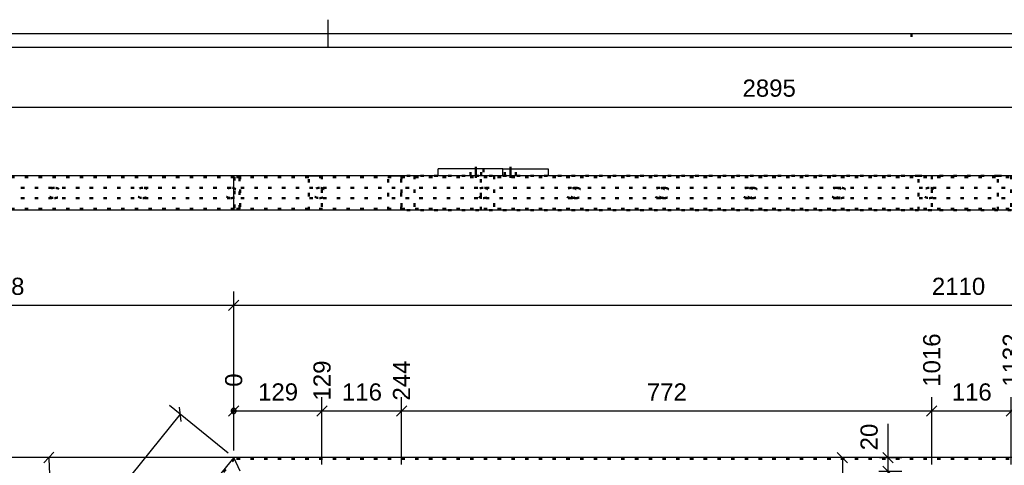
# Model space of a CAD drawing. Header units: millimetres. Extents: x -34 to 386, y -803 to -506.
# Tile 4 of 7: x 46 to 189, y -574 to -509. Entities that reach past the tile are written whole.
import ezdxf

# ---------------------------------------------------------------- set-up
doc = ezdxf.new("R2010")
doc.units = ezdxf.units.MM
doc.linetypes.add('DOT', pattern=[2, 0.5, -1.5])
doc.linetypes.add('STRICHPUNKT2', pattern=[18.5, 10, -4, 0.5, -4])
doc.layers.get('0').update_dxf_attribs({"linetype": 'CONTINUOUS'})
doc.layers.add('DIM49', color=4, linetype='CONTINUOUS')
doc.layers.add('TXT_DIM49', color=2, linetype='CONTINUOUS')
doc.layers.add('LE_ALL', color=7, linetype='CONTINUOUS', lineweight=50)
doc.styles.add('ARIAL', font='arial.ttf')

# ---------------------------------------------------------------- blocks, each defined once
blk = doc.blocks.new('DINA3_00002', base_point=(378.52, -796.13))
for p, q in [((90.52, -509.13), (90.52, -513.13)), ((-27.48, -513.13), (378.52, -513.13))]:
    blk.add_line(p, q)
blk.add_lwpolyline([(-29.48, -798.13), (-29.48, -511.13), (380.52, -511.13)])
at = {"layer": 'LE_ALL', "linetype": 'DOT'}
blk.add_line((175.52, -511.13), (175.52, -513.13), dxfattribs=at)
blk = doc.blocks.new('_ZBL0013_00001')
blk.add_blockref('DINA3_00002', (378.52, -796.13))
blk = doc.blocks.new('Koker 50x20x2 EN 10219-2_00104', base_point=(77.77, -531.83))
for p, q in [((287.82, -531.83), (76.82, -531.83)), ((76.82, -536.83), (76.82, -531.83)), ((287.82, -536.83), (76.82, -536.83))]:
    blk.add_line(p, q)
at = {"layer": 'LE_ALL', "color": 3, "linetype": 'DOT'}
for p, q in [((77.77, -531.83), (77.77, -536.83)), ((76.92, -532.03), (76.92, -536.63)), ((287.75, -532.03), (76.92, -532.03)), ((77.68, -536.63), (77.68, -532.03)), ((287.75, -536.63), (76.92, -536.63))]:
    blk.add_line(p, q, dxfattribs=at)
blk = doc.blocks.new('Koker 50x20x2 EN 10219-2_00103')
blk.add_blockref('Koker 50x20x2 EN 10219-2_00104', (77.77, -531.83))
blk = doc.blocks.new('_D1', base_point=(150.91, -520.33))
at = {"layer": 'DIM49', "color": 1}
blk.add_line((10, -521.83), (299.49, -521.83), dxfattribs=at)
at = {"layer": 'TXT_DIM49', "style": 'ARIAL'}
blk.add_text('2895', height=2.5, dxfattribs=at).set_placement((150.91, -520.33))
blk = doc.blocks.new('Koker 50x20x2 EN 10219-2_00108', base_point=(12.81, -531.83))
for p, q in [((76.82, -531.83), (10, -531.83)), ((76.82, -536.83), (76.82, -531.83)), ((76.82, -536.83), (10, -536.83))]:
    blk.add_line(p, q)
at = {"layer": 'LE_ALL', "color": 3, "linetype": 'DOT'}
for p, q in [((77.77, -531.83), (77.77, -536.83)), ((76.92, -532.03), (10.28, -532.03)), ((76.92, -532.03), (76.92, -536.63)), ((77.68, -536.63), (77.68, -532.03)), ((76.92, -536.63), (10.28, -536.63))]:
    blk.add_line(p, q, dxfattribs=at)
blk.add_blockref('_D1', (150.91, -520.33))
blk = doc.blocks.new('Koker 50x20x2 EN 10219-2_00107')
blk.add_blockref('Koker 50x20x2 EN 10219-2_00108', (12.81, -531.83))
blk = doc.blocks.new('Massieve as 15_00117', base_point=(126.64, -535.08))
at = {"layer": 'LE_ALL', "color": 3, "linetype": 'DOT'}
for p, q in [((164.63, -533.58), (201.95, -533.58)), ((164.63, -535.08), (201.95, -535.08))]:
    blk.add_line(p, q, dxfattribs=at)
for centre, start_param, end_param in [((126.64, -534.33), 1.570796, 4.712389), ((126.64, -534.33), 4.712389, 7.853982), ((201.95, -534.33), 1.570796, 4.712389), ((201.95, -534.33), 4.712389, 7.853982)]:
    blk.add_ellipse(centre, major_axis=(0.965, 0), ratio=0.777146, start_param=start_param, end_param=end_param, dxfattribs=at)
blk = doc.blocks.new('Massieve as 15_00116')
blk.add_blockref('Massieve as 15_00117', (126.64, -535.08))
blk = doc.blocks.new('Massieve as 15_00121', base_point=(139.5, -533.58))
at = {"layer": 'LE_ALL', "color": 3, "linetype": 'DOT'}
for p, q in [((214.81, -533.58), (201.95, -533.58)), ((214.81, -535.08), (201.95, -535.08))]:
    blk.add_line(p, q, dxfattribs=at)
for centre, start_param, end_param in [((139.5, -534.33), 1.570796, 4.712389), ((139.5, -534.33), 4.712389, 7.853982), ((214.81, -534.33), 1.570796, 4.712389), ((214.81, -534.33), 4.712389, 7.853982)]:
    blk.add_ellipse(centre, major_axis=(0.965, 0), ratio=0.777146, start_param=start_param, end_param=end_param, dxfattribs=at)
blk = doc.blocks.new('Massieve as 15_00120')
blk.add_blockref('Massieve as 15_00121', (139.5, -533.58))
blk = doc.blocks.new('Massieve as 15_00123', base_point=(152.37, -533.58))
at = {"layer": 'LE_ALL', "color": 3, "linetype": 'DOT'}
for p, q in [((227.68, -533.58), (214.81, -533.58)), ((227.68, -535.08), (214.81, -535.08))]:
    blk.add_line(p, q, dxfattribs=at)
for centre, start_param, end_param in [((152.37, -534.33), 1.570796, 4.712389), ((152.37, -534.33), 4.712389, 7.853982), ((227.68, -534.33), 1.570796, 4.712389), ((227.68, -534.33), 4.712389, 7.853982)]:
    blk.add_ellipse(centre, major_axis=(0.965, 0), ratio=0.777146, start_param=start_param, end_param=end_param, dxfattribs=at)
blk = doc.blocks.new('Massieve as 15_00122')
blk.add_blockref('Massieve as 15_00123', (152.37, -533.58))
blk = doc.blocks.new('Massieve as 15_00125', base_point=(165.24, -533.58))
at = {"layer": 'LE_ALL', "color": 3, "linetype": 'DOT'}
for p, q in [((240.55, -533.58), (227.68, -533.58)), ((240.55, -535.08), (227.68, -535.08))]:
    blk.add_line(p, q, dxfattribs=at)
for centre, start_param, end_param in [((165.24, -534.33), 1.570796, 4.712389), ((165.24, -534.33), 4.712389, 7.853982), ((240.55, -534.33), 1.570796, 4.712389), ((240.55, -534.33), 4.712389, 7.853982)]:
    blk.add_ellipse(centre, major_axis=(0.965, 0), ratio=0.777146, start_param=start_param, end_param=end_param, dxfattribs=at)
blk = doc.blocks.new('Massieve as 15_00124')
blk.add_blockref('Massieve as 15_00125', (165.24, -533.58))
blk = doc.blocks.new('Massieve as 15_00127', base_point=(178.11, -533.58))
at = {"layer": 'LE_ALL', "color": 3, "linetype": 'DOT'}
for p, q in [((253.42, -533.58), (240.55, -533.58)), ((253.42, -535.08), (240.55, -535.08))]:
    blk.add_line(p, q, dxfattribs=at)
for centre, start_param, end_param in [((178.11, -534.33), 1.570796, 4.712389), ((178.11, -534.33), 4.712389, 7.853982), ((253.42, -534.33), 1.570796, 4.712389), ((253.42, -534.33), 4.712389, 7.853982)]:
    blk.add_ellipse(centre, major_axis=(0.965, 0), ratio=0.777146, start_param=start_param, end_param=end_param, dxfattribs=at)
blk = doc.blocks.new('Massieve as 15_00126')
blk.add_blockref('Massieve as 15_00127', (178.11, -533.58))
blk = doc.blocks.new('Massieve as 15_00129', base_point=(37.85, -535.08))
at = {"layer": 'LE_ALL', "color": 3, "linetype": 'DOT'}
for p, q in [((37.85, -533.58), (113.16, -533.58)), ((37.85, -535.08), (113.16, -535.08))]:
    blk.add_line(p, q, dxfattribs=at)
for centre, start_param, end_param in [((37.85, -534.33), 1.570796, 4.712389), ((37.85, -534.33), 4.712389, 7.853982), ((113.16, -534.33), 1.570796, 4.712389), ((113.16, -534.33), 4.712389, 7.853982)]:
    blk.add_ellipse(centre, major_axis=(0.965, 0), ratio=0.777146, start_param=start_param, end_param=end_param, dxfattribs=at)
blk = doc.blocks.new('Massieve as 15_00128')
blk.add_blockref('Massieve as 15_00129', (37.85, -535.08))
blk = doc.blocks.new('Massieve as 15_00131', base_point=(50.72, -533.58))
at = {"layer": 'LE_ALL', "color": 3, "linetype": 'DOT'}
for p, q in [((126.03, -533.58), (113.16, -533.58)), ((126.03, -535.08), (113.16, -535.08))]:
    blk.add_line(p, q, dxfattribs=at)
for centre, start_param, end_param in [((50.72, -534.33), 1.570796, 4.712389), ((50.72, -534.33), 4.712389, 7.853982), ((126.03, -534.33), 1.570796, 4.712389), ((126.03, -534.33), 4.712389, 7.853982)]:
    blk.add_ellipse(centre, major_axis=(0.965, 0), ratio=0.777146, start_param=start_param, end_param=end_param, dxfattribs=at)
blk = doc.blocks.new('Massieve as 15_00130')
blk.add_blockref('Massieve as 15_00131', (50.72, -533.58))
blk = doc.blocks.new('Massieve as 15_00133', base_point=(63.58, -533.58))
at = {"layer": 'LE_ALL', "color": 3, "linetype": 'DOT'}
for p, q in [((138.89, -533.58), (126.03, -533.58)), ((138.89, -535.08), (126.03, -535.08))]:
    blk.add_line(p, q, dxfattribs=at)
for centre, start_param, end_param in [((63.58, -534.33), 1.570796, 4.712389), ((63.58, -534.33), 4.712389, 7.853982), ((138.89, -534.33), 1.570796, 4.712389), ((138.89, -534.33), 4.712389, 7.853982)]:
    blk.add_ellipse(centre, major_axis=(0.965, 0), ratio=0.777146, start_param=start_param, end_param=end_param, dxfattribs=at)
blk = doc.blocks.new('Massieve as 15_00132')
blk.add_blockref('Massieve as 15_00133', (63.58, -533.58))
blk = doc.blocks.new('Massieve as 15_00135', base_point=(76.45, -533.58))
at = {"layer": 'LE_ALL', "color": 3, "linetype": 'DOT'}
for p, q in [((151.76, -533.58), (138.89, -533.58)), ((151.76, -535.08), (138.89, -535.08))]:
    blk.add_line(p, q, dxfattribs=at)
for centre, start_param, end_param in [((76.45, -534.33), 1.570796, 4.712389), ((76.45, -534.33), 4.712389, 7.853982), ((151.76, -534.33), 1.570796, 4.712389), ((151.76, -534.33), 4.712389, 7.853982)]:
    blk.add_ellipse(centre, major_axis=(0.965, 0), ratio=0.777146, start_param=start_param, end_param=end_param, dxfattribs=at)
blk = doc.blocks.new('Massieve as 15_00134')
blk.add_blockref('Massieve as 15_00135', (76.45, -533.58))
blk = doc.blocks.new('Massieve as 15_00137', base_point=(89.32, -533.58))
at = {"layer": 'LE_ALL', "color": 3, "linetype": 'DOT'}
for p, q in [((164.63, -533.58), (151.76, -533.58)), ((164.63, -535.08), (151.76, -535.08))]:
    blk.add_line(p, q, dxfattribs=at)
for centre, start_param, end_param in [((89.32, -534.33), 1.570796, 4.712389), ((89.32, -534.33), 4.712389, 7.853982), ((164.63, -534.33), 1.570796, 4.712389), ((164.63, -534.33), 4.712389, 7.853982)]:
    blk.add_ellipse(centre, major_axis=(0.965, 0), ratio=0.777146, start_param=start_param, end_param=end_param, dxfattribs=at)
blk = doc.blocks.new('Massieve as 15_00136')
blk.add_blockref('Massieve as 15_00137', (89.32, -533.58))
blk = doc.blocks.new('Lamellen_00115')
for name in ['Massieve as 15_00128', 'Massieve as 15_00130', 'Massieve as 15_00132', 'Massieve as 15_00134', 'Massieve as 15_00136', 'Massieve as 15_00116', 'Massieve as 15_00120', 'Massieve as 15_00122', 'Massieve as 15_00124', 'Massieve as 15_00126']:
    blk.add_blockref(name, (0, 0))
blk = doc.blocks.new('Plaatwerk D_ 10_00140', base_point=(113.18, -530.83))
for p, q in [((116.02, -530.83), (106.58, -530.83)), ((106.58, -531.83), (106.58, -530.83)), ((116.02, -531.83), (106.58, -531.83))]:
    blk.add_line(p, q)
blk.add_lwpolyline([(116.02, -531.83), (116.02, -530.83), (122.62, -530.83), (122.62, -531.83)], close=True)
at = {"layer": 'LE_ALL', "color": 3, "linetype": 'DOT'}
for p, q in [((111.28, -531.83), (111.28, -530.83)), ((112.88, -531.83), (112.88, -530.83)), ((113.18, -530.83), (113.18, -531.83)), ((116.32, -531.83), (116.32, -530.83)), ((117.92, -531.83), (117.92, -530.83))]:
    blk.add_line(p, q, dxfattribs=at)
blk = doc.blocks.new('_00142', base_point=(112.08, -532.13))
at = {"layer": 'LE_ALL', "color": 1, "linetype": 'STRICHPUNKT2'}
for p, q in [((112.08, -532.13), (112.08, -530.53)), ((117.12, -532.13), (117.12, -530.53))]:
    blk.add_line(p, q, dxfattribs=at)
blk = doc.blocks.new('_00141')
blk.add_blockref('_00142', (112.08, -532.13))
blk = doc.blocks.new('Plaatwerk D_ 10_00139')
for name, p in [('Plaatwerk D_ 10_00140', (113.18, -530.83)), ('_00141', (0, 0))]:
    blk.add_blockref(name, p)
blk = doc.blocks.new('Plaatwerk D_ 15_00144', base_point=(103.15, -531.83))
at = {"layer": 'LE_ALL', "color": 3, "linetype": 'DOT'}
for p, q in [((101.22, -536.83), (101.22, -531.83)), ((176.53, -531.83), (101.26, -531.83)), ((103.15, -531.83), (103.15, -536.83)), ((176.53, -536.83), (101.26, -536.83))]:
    blk.add_line(p, q, dxfattribs=at)
blk.add_lwpolyline([(176.53, -536.83), (176.53, -531.83), (178.46, -531.83), (178.46, -536.83)], close=True, dxfattribs=at)
blk = doc.blocks.new('Plaatwerk D_ 15_00143')
blk.add_blockref('Plaatwerk D_ 15_00144', (103.15, -531.83))
blk = doc.blocks.new('Plaatwerk D_ 15_00146', base_point=(114.73, -531.83))
at = {"layer": 'LE_ALL', "color": 3, "linetype": 'DOT'}
for p, q in [((112.8, -536.83), (112.8, -531.83)), ((114.73, -531.83), (114.73, -536.83)), ((188.11, -531.83), (178.46, -531.83)), ((188.11, -536.83), (178.46, -536.83))]:
    blk.add_line(p, q, dxfattribs=at)
blk.add_lwpolyline([(188.11, -536.83), (188.11, -531.83), (190.04, -531.83), (190.04, -536.83)], close=True, dxfattribs=at)
blk = doc.blocks.new('Plaatwerk D_ 15_00145')
blk.add_blockref('Plaatwerk D_ 15_00146', (114.73, -531.83))
blk = doc.blocks.new('Baluster_00138')
for name in ['Plaatwerk D_ 15_00143', 'Plaatwerk D_ 10_00139', 'Plaatwerk D_ 15_00145']:
    blk.add_blockref(name, (0, 0))
blk = doc.blocks.new('_D2', base_point=(0.37, -536.25))
at = {"layer": 'DIM49', "color": 1}
for p, q in [((9, -531.83), (-0.13, -531.83)), ((2.62, -532.58), (1.12, -531.08)), ((1.87, -531.83), (1.87, -536.83)), ((1.12, -536.08), (2.62, -537.58)), ((9, -536.83), (-0.13, -536.83))]:
    blk.add_line(p, q, dxfattribs=at)
at = {"layer": 'TXT_DIM49', "style": 'ARIAL'}
blk.add_text('50', height=2.5, rotation=90.0002, dxfattribs=at).set_placement((0.37, -536.25))
blk = doc.blocks.new('Plaatwerk D_ 10_00149', base_point=(28.48, -530.83))
for p, q in [((28.17, -530.83), (21.87, -530.83)), ((21.87, -531.83), (21.87, -530.83)), ((28.17, -531.83), (21.87, -531.83))]:
    blk.add_line(p, q)
blk.add_lwpolyline([(28.17, -531.83), (28.17, -530.83), (34.77, -530.83), (34.77, -531.83)], close=True)
at = {"layer": 'LE_ALL', "color": 3, "linetype": 'DOT'}
for p, q in [((27.52, -531.83), (27.52, -530.83)), ((28.48, -530.83), (28.48, -531.83)), ((29.12, -531.83), (29.12, -530.83))]:
    blk.add_line(p, q, dxfattribs=at)
blk.add_blockref('_D2', (0.37, -536.25))
blk = doc.blocks.new('_00151', base_point=(28.32, -532.13))
at = {"layer": 'LE_ALL', "color": 1, "linetype": 'STRICHPUNKT2'}
blk.add_line((28.32, -532.13), (28.32, -530.53), dxfattribs=at)
blk = doc.blocks.new('_00150')
blk.add_blockref('_00151', (28.32, -532.13))
blk = doc.blocks.new('Plaatwerk D_ 10_00148')
for name, p in [('Plaatwerk D_ 10_00149', (28.48, -530.83)), ('_00150', (0, 0))]:
    blk.add_blockref(name, p)
blk = doc.blocks.new('Plaatwerk D_ 15_00153', base_point=(20, -531.83))
for p, q in [((87.75, -531.83), (18.84, -531.83)), ((87.75, -536.83), (18.84, -536.83)), ((89.68, -536.83), (87.75, -536.83))]:
    blk.add_line(p, q)
blk.add_lwpolyline([(87.75, -531.83), (89.68, -531.83)])
at = {"layer": 'LE_ALL', "color": 3, "linetype": 'DOT'}
for p, q in [((18.84, -536.83), (18.84, -531.83)), ((20, -531.83), (20, -536.83))]:
    blk.add_line(p, q, dxfattribs=at)
for points in [[(87.75, -536.83), (87.75, -531.83)], [(89.68, -531.83), (89.68, -536.83)]]:
    blk.add_lwpolyline(points, dxfattribs=at)
blk = doc.blocks.new('Plaatwerk D_ 15_00152')
blk.add_blockref('Plaatwerk D_ 15_00153', (20, -531.83))
blk = doc.blocks.new('Plaatwerk D_ 15_00155', base_point=(27, -531.83))
for p, q in [((99.33, -531.83), (89.68, -531.83)), ((99.33, -536.83), (89.68, -536.83)), ((101.26, -536.83), (99.33, -536.83))]:
    blk.add_line(p, q)
blk.add_lwpolyline([(99.33, -531.83), (101.26, -531.83)])
at = {"layer": 'LE_ALL', "color": 3, "linetype": 'DOT'}
for p, q in [((25.83, -536.83), (25.83, -531.83)), ((27, -531.83), (27, -536.83))]:
    blk.add_line(p, q, dxfattribs=at)
for points in [[(99.33, -536.83), (99.33, -531.83)], [(101.26, -531.83), (101.26, -536.83)]]:
    blk.add_lwpolyline(points, dxfattribs=at)
blk = doc.blocks.new('Plaatwerk D_ 15_00154')
blk.add_blockref('Plaatwerk D_ 15_00155', (27, -531.83))
blk = doc.blocks.new('Baluster_00147')
for name in ['Plaatwerk D_ 10_00148', 'Plaatwerk D_ 15_00152', 'Plaatwerk D_ 15_00154']:
    blk.add_blockref(name, (0, 0))
blk = doc.blocks.new('Traphek_00102')
for name in ['Koker 50x20x2 EN 10219-2_00107', 'Baluster_00147', 'Koker 50x20x2 EN 10219-2_00103', 'Baluster_00138', 'Lamellen_00115']:
    blk.add_blockref(name, (0, 0))
blk = doc.blocks.new('00 begane grond_00101')
blk.add_blockref('Traphek_00102', (0, 0))
blk = doc.blocks.new('Duplex_00100')
blk.add_blockref('00 begane grond_00101', (0, 0))
blk = doc.blocks.new('Assen_00099')
blk.add_blockref('Duplex_00100', (0, 0))
blk = doc.blocks.new('_A3D0030_00098')
blk.add_blockref('Assen_00099', (0, 0))
blk = doc.blocks.new('_ANS0030_00097')
blk.add_blockref('_A3D0030_00098', (0, 0))
blk = doc.blocks.new('_D3', base_point=(163.95, -624.21))
at = {"layer": 'DIM49', "color": 1}
for p, q in [((167.19, -572.83), (163.45, -572.83)), ((166.2, -573.58), (164.7, -572.08)), ((165.45, -572.83), (165.45, -669.83)), ((164.7, -669.08), (166.2, -670.58))]:
    blk.add_line(p, q, dxfattribs=at)
at = {"layer": 'TXT_DIM49', "style": 'ARIAL'}
blk.add_text('970', height=2.5, rotation=90.0002, dxfattribs=at).set_placement((163.95, -624.21))
blk = doc.blocks.new('_D4', base_point=(170.59, -571.79))
at = {"layer": 'DIM49', "color": 1}
for p, q in [((172.09, -567.95), (172.09, -580.83)), ((170.86, -572.83), (174.09, -572.83)), ((171.34, -572.08), (172.84, -573.58)), ((170.78, -574.83), (174.09, -574.83)), ((172.84, -575.58), (171.34, -574.08))]:
    blk.add_line(p, q, dxfattribs=at)
at = {"layer": 'TXT_DIM49', "style": 'ARIAL'}
blk.add_text('20', height=2.5, rotation=90.0002, dxfattribs=at).set_placement((170.59, -571.79))
blk = doc.blocks.new('_D7', base_point=(90.93, -564.54))
at = {"layer": 'DIM49', "color": 1}
for p, q in [((89.68, -573.83), (89.68, -564.54)), ((76.82, -566.04), (89.68, -566.04)), ((88.93, -566.79), (90.43, -565.29))]:
    blk.add_line(p, q, dxfattribs=at)
at = {"layer": 'TXT_DIM49', "style": 'ARIAL'}
blk.add_text('129', height=2.5, rotation=90.0002, dxfattribs=at).set_placement((90.93, -564.54))
blk = doc.blocks.new('_D8', base_point=(102.51, -564.54))
at = {"layer": 'DIM49', "color": 1}
for p, q in [((101.26, -573.83), (101.26, -564.54)), ((76.82, -566.04), (101.26, -566.04)), ((100.51, -566.79), (102.01, -565.29))]:
    blk.add_line(p, q, dxfattribs=at)
at = {"layer": 'TXT_DIM49', "style": 'ARIAL'}
blk.add_text('244', height=2.5, rotation=90.0002, dxfattribs=at).set_placement((102.51, -564.54))
blk = doc.blocks.new('_D9', base_point=(179.71, -562.54))
at = {"layer": 'DIM49', "color": 1}
for p, q in [((178.46, -573.83), (178.46, -564.04)), ((76.82, -566.04), (178.46, -566.04)), ((177.71, -566.79), (179.21, -565.29))]:
    blk.add_line(p, q, dxfattribs=at)
at = {"layer": 'TXT_DIM49', "style": 'ARIAL'}
blk.add_text('1016', height=2.5, rotation=90.0002, dxfattribs=at).set_placement((179.71, -562.54))
blk = doc.blocks.new('_D10', base_point=(191.29, -562.54))
at = {"layer": 'DIM49', "color": 1}
for p, q in [((190.04, -573.83), (190.04, -564.04)), ((76.82, -566.04), (190.04, -566.04)), ((189.29, -566.79), (190.79, -565.29))]:
    blk.add_line(p, q, dxfattribs=at)
at = {"layer": 'TXT_DIM49', "style": 'ARIAL'}
blk.add_text('1132', height=2.5, rotation=90.0002, dxfattribs=at).set_placement((191.29, -562.54))
blk = doc.blocks.new('_D11', base_point=(268.5, -562.54))
at = {"layer": 'DIM49', "color": 1}
blk.add_line((76.82, -566.04), (267.25, -566.04), dxfattribs=at)
blk = doc.blocks.new('_D12', base_point=(280.08, -562.54))
at = {"layer": 'DIM49', "color": 1}
blk.add_line((76.82, -566.04), (278.83, -566.04), dxfattribs=at)
blk = doc.blocks.new('_D13', base_point=(289.07, -562.54))
at = {"layer": 'DIM49', "color": 1}
blk.add_line((76.82, -566.04), (287.82, -566.04), dxfattribs=at)
blk = doc.blocks.new('_D14', base_point=(78.07, -562.54))
at = {"layer": 'DIM49', "color": 1}
for p, q in [((76.82, -571.83), (76.82, -564.04)), ((77.18, -566.12), (76.45, -566.12)), ((77.17, -565.92), (76.47, -565.92)), ((77.01, -565.72), (76.63, -565.72)), ((76.57, -566.32), (77.07, -566.32))]:
    blk.add_line(p, q, dxfattribs=at)
blk.add_lwpolyline([(76.46, -566.14), (76.49, -566.23), (76.55, -566.31), (76.63, -566.37), (76.72, -566.4), (76.82, -566.42), (76.92, -566.4), (77.01, -566.37), (77.08, -566.31), (77.14, -566.23), (77.18, -566.14), (77.19, -566.04), (77.18, -565.94), (77.14, -565.85), (77.08, -565.78), (77.01, -565.72), (76.92, -565.68), (76.82, -565.67), (76.72, -565.68), (76.63, -565.72), (76.55, -565.78), (76.49, -565.85), (76.46, -565.94), (76.44, -566.04)], close=True, dxfattribs=at)
at = {"layer": 'TXT_DIM49', "style": 'ARIAL'}
blk.add_text('0', height=2.5, rotation=90.0002, dxfattribs=at).set_placement((78.07, -562.54))
blk = doc.blocks.new('_D15', base_point=(80.37, -564.54))
at = {"layer": 'DIM49', "color": 1}
for p, q in [((76.82, -571.83), (76.82, -564.04)), ((89.68, -573.83), (89.68, -564.04)), ((77.57, -565.29), (76.07, -566.79)), ((76.82, -566.04), (89.68, -566.04)), ((88.93, -566.79), (90.43, -565.29))]:
    blk.add_line(p, q, dxfattribs=at)
at = {"layer": 'TXT_DIM49', "style": 'ARIAL'}
blk.add_text('129', height=2.5, dxfattribs=at).set_placement((80.37, -564.54))
blk = doc.blocks.new('_D16', base_point=(92.59, -564.54))
at = {"layer": 'DIM49', "color": 1}
for p, q in [((89.68, -573.83), (89.68, -564.04)), ((101.26, -573.83), (101.26, -564.04)), ((90.43, -565.29), (88.93, -566.79)), ((89.68, -566.04), (101.26, -566.04)), ((100.51, -566.79), (102.01, -565.29))]:
    blk.add_line(p, q, dxfattribs=at)
at = {"layer": 'TXT_DIM49', "style": 'ARIAL'}
blk.add_text('116', height=2.5, dxfattribs=at).set_placement((92.59, -564.54))
blk = doc.blocks.new('_D17', base_point=(136.98, -564.54))
at = {"layer": 'DIM49', "color": 1}
for p, q in [((101.26, -573.83), (101.26, -564.04)), ((178.46, -573.83), (178.46, -564.04)), ((102.01, -565.29), (100.51, -566.79)), ((101.26, -566.04), (178.46, -566.04)), ((177.71, -566.79), (179.21, -565.29))]:
    blk.add_line(p, q, dxfattribs=at)
at = {"layer": 'TXT_DIM49', "style": 'ARIAL'}
blk.add_text('772', height=2.5, dxfattribs=at).set_placement((136.98, -564.54))
blk = doc.blocks.new('_D18', base_point=(181.37, -564.54))
at = {"layer": 'DIM49', "color": 1}
for p, q in [((178.46, -573.83), (178.46, -564.04)), ((190.04, -573.83), (190.04, -564.04)), ((179.21, -565.29), (177.71, -566.79)), ((178.46, -566.04), (190.04, -566.04)), ((189.29, -566.79), (190.79, -565.29))]:
    blk.add_line(p, q, dxfattribs=at)
at = {"layer": 'TXT_DIM49', "style": 'ARIAL'}
blk.add_text('116', height=2.5, dxfattribs=at).set_placement((181.37, -564.54))
blk = doc.blocks.new('_D22', base_point=(52.75, -581.42))
at = {"layer": 'DIM49', "color": 1}
for p, q in [((76.82, -572.83), (47.9, -572.83)), ((49.17, -573.6), (50.63, -572.07)), ((59.79, -592.7), (59.97, -594.81))]:
    blk.add_line(p, q, dxfattribs=at)
blk.add_ellipse((76.82, -572.83), major_axis=(26.92, 0), ratio=1, start_param=3.141593, end_param=4.031711, dxfattribs=at)
at = {"layer": 'TXT_DIM49', "style": 'ARIAL'}
for s, p in [('51', (52.75, -581.42)), ('°', (54.41, -584.89))]:
    blk.add_text(s, height=2.5, rotation=295.5021, dxfattribs=at).set_placement(p)
blk = doc.blocks.new('Koker 50x20x2 EN 10219-2_00172', base_point=(287.75, -573.03))
for p in [(287.82, -572.83), (77.77, -574.83)]:
    blk.add_line(p, (76.82, -572.83))
at = {"layer": 'LE_ALL', "color": 3, "linetype": 'DOT'}
blk.add_line((287.75, -573.03), (76.92, -573.03), dxfattribs=at)
for name, p in [('_D11', (268.5, -562.54)), ('_D9', (179.71, -562.54)), ('_D10', (191.29, -562.54)), ('_D12', (280.08, -562.54)), ('_D13', (289.07, -562.54)), ('_D8', (102.51, -564.54)), ('_D7', (90.93, -564.54)), ('_D14', (78.07, -562.54)), ('_D15', (80.37, -564.54)), ('_D16', (92.59, -564.54)), ('_D17', (136.98, -564.54)), ('_D18', (181.37, -564.54)), ('_D4', (170.59, -571.79)), ('_D22', (52.75, -581.42)), ('_D3', (163.95, -624.21))]:
    blk.add_blockref(name, p)
blk = doc.blocks.new('Koker 50x20x2 EN 10219-2_00171')
blk.add_blockref('Koker 50x20x2 EN 10219-2_00172', (287.75, -573.03))
blk = doc.blocks.new('_D30', base_point=(-9.5, -616.97))
at = {"layer": 'DIM49', "color": 1}
for p, q in [((75.82, -572.83), (-10, -572.83)), ((-7.25, -573.58), (-8.75, -572.08)), ((-8, -655.35), (-8, -572.83)), ((-8.75, -654.6), (-7.25, -656.1)), ((9, -655.35), (-10, -655.35))]:
    blk.add_line(p, q, dxfattribs=at)
at = {"layer": 'TXT_DIM49', "style": 'ARIAL'}
blk.add_text('825', height=2.5, rotation=90.0002, dxfattribs=at).set_placement((-9.5, -616.97))
blk = doc.blocks.new('_D33', base_point=(-16.05, -624.21))
at = {"layer": 'DIM49', "color": 1}
for p, q in [((75.82, -572.83), (-16.55, -572.83)), ((-13.8, -573.58), (-15.3, -572.08)), ((-14.55, -669.83), (-14.55, -572.83)), ((-15.3, -669.08), (-13.8, -670.58)), ((26.89, -669.83), (-16.55, -669.83))]:
    blk.add_line(p, q, dxfattribs=at)
at = {"layer": 'TXT_DIM49', "style": 'ARIAL'}
blk.add_text('970', height=2.5, rotation=90.0002, dxfattribs=at).set_placement((-16.05, -624.21))
blk = doc.blocks.new('Koker 50x20x2 EN 10219-2_00174', base_point=(227.74, -668.03))
for name, p in [('_D33', (-16.05, -624.21)), ('_D30', (-9.5, -616.97))]:
    blk.add_blockref(name, p)
blk = doc.blocks.new('Koker 50x20x2 EN 10219-2_00173')
blk.add_blockref('Koker 50x20x2 EN 10219-2_00174', (227.74, -668.03))
blk = doc.blocks.new('_D34', base_point=(40.53, -549.17))
at = {"layer": 'DIM49', "color": 1}
for p, q in [((10, -654.35), (10, -548.67)), ((76.82, -571.83), (76.82, -548.67)), ((10.75, -549.92), (9.25, -551.42)), ((76.07, -551.42), (77.57, -549.92)), ((10, -550.67), (76.82, -550.67))]:
    blk.add_line(p, q, dxfattribs=at)
at = {"layer": 'TXT_DIM49', "style": 'ARIAL'}
blk.add_text('668', height=2.5, dxfattribs=at).set_placement((40.53, -549.17))
blk = doc.blocks.new('_D35', base_point=(178.48, -549.17))
at = {"layer": 'DIM49', "color": 1}
for p, q in [((76.82, -571.83), (76.82, -548.67)), ((77.57, -549.92), (76.07, -551.42)), ((76.82, -550.67), (287.82, -550.67))]:
    blk.add_line(p, q, dxfattribs=at)
at = {"layer": 'TXT_DIM49', "style": 'ARIAL'}
blk.add_text('2110', height=2.5, dxfattribs=at).set_placement((178.48, -549.17))
blk = doc.blocks.new('_D41', base_point=(32.06, -609.84))
at = {"layer": 'DIM49', "color": 1}
for p, q in [((76.04, -572.21), (67.49, -565.28)), ((69.16, -567.6), (68.94, -565.49)), ((69.05, -566.54), (2.23, -649.06)), ((9.22, -654.72), (0.67, -647.8)), ((2.12, -648), (2.34, -650.11))]:
    blk.add_line(p, q, dxfattribs=at)
at = {"layer": 'TXT_DIM49', "style": 'ARIAL'}
blk.add_text('1062', height=2.5, rotation=50.999, dxfattribs=at).set_placement((32.06, -609.84))
blk = doc.blocks.new('Koker 50x20x2 EN 10219-2_00176', base_point=(77.68, -574.63))
for p, q in [((76.82, -572.83), (10, -655.35)), ((77.77, -574.83), (76.82, -572.83))]:
    blk.add_line(p, q)
at = {"layer": 'LE_ALL', "color": 3, "linetype": 'DOT'}
blk.add_line((76.92, -573.03), (10.28, -655.32), dxfattribs=at)
for name, p in [('_D34', (40.53, -549.17)), ('_D35', (178.48, -549.17)), ('_D41', (32.06, -609.84))]:
    blk.add_blockref(name, p)
blk = doc.blocks.new('Koker 50x20x2 EN 10219-2_00175')
blk.add_blockref('Koker 50x20x2 EN 10219-2_00176', (77.68, -574.63))
blk = doc.blocks.new('Traphek_00170')
for name in ['Koker 50x20x2 EN 10219-2_00175', 'Koker 50x20x2 EN 10219-2_00171', 'Koker 50x20x2 EN 10219-2_00173']:
    blk.add_blockref(name, (0, 0))
blk = doc.blocks.new('00 begane grond_00169')
blk.add_blockref('Traphek_00170', (0, 0))
blk = doc.blocks.new('Duplex_00168')
blk.add_blockref('00 begane grond_00169', (0, 0))
blk = doc.blocks.new('Assen_00167')
blk.add_blockref('Duplex_00168', (0, 0))
blk = doc.blocks.new('_A3D0031_00166')
blk.add_blockref('Assen_00167', (0, 0))
blk = doc.blocks.new('_ANS0031_00165')
blk.add_blockref('_A3D0031_00166', (0, 0))

msp = doc.modelspace()

# ---------------------------------------------------------------- block references
for name in ['_ZBL0013_00001', '_ANS0030_00097', '_ANS0031_00165']:
    msp.add_blockref(name, (0, 0))

doc.saveas('drawing.dxf')
